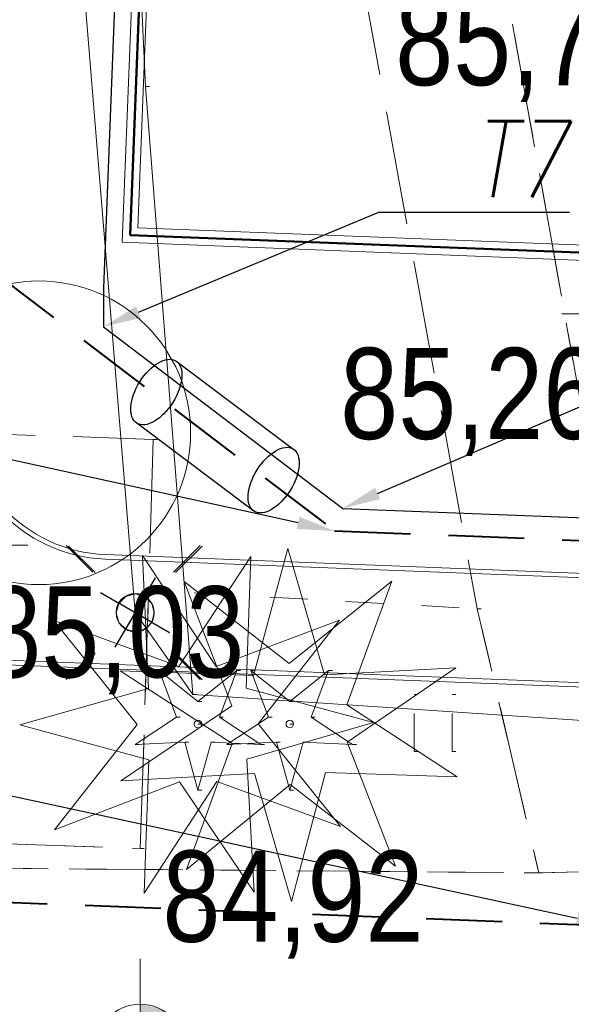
# Model space of a CAD drawing. Extents: x -198213 to 5540361, y 56395 to 5961443.
# Tile 14 of 76: x 5539570.36 to 5539577.63, y 5961316.53 to 5961329.5. Entities that reach past the tile are written whole.
import ezdxf
from ezdxf import colors
from ezdxf.entities.mleader import LeaderData, LeaderLine
from ezdxf.math import Vec2, Vec3

# ---------------------------------------------------------------- set-up
doc = ezdxf.new("R2010")
doc.units = 0
doc.header["$MEASUREMENT"] = 0
for name, pattern in [('Dashed', [564.444447, 282.222223, -282.222223]), ('KRESKOWAX2', [1.5, 1, -0.5]), ('L_0_03', [1, 0.5, -0.5]), ('L_0_04', [1.5, 1, -0.5]), ('L_0_06', [2, 1.5, -0.5]), ('Wipeout_Contour', [1000, 0, -1000])]:
    doc.linetypes.add(name, pattern=pattern)
for name, color, linetype, lineweight in [('$ IE KABEL NN', 1, 'KRESKOWAX2', 40), ('$ IE LIKWIDACJE', 1, 'Continuous', 30), ('$ IE RURY OSŁONOWE', 7, 'Continuous', 30), ('$ IE_OPISY', 7, 'Continuous', 25), ('$ MP studzienki teletechnika', 40, 'Dashed', 30), ('0_Nr_Pióra__7', 8, 'Continuous', 13), ('Arch balustrady_Nr_Pióra__86', 8, 'Continuous', 50), ('Arch drogi_Nr_Pióra__21', 8, 'Continuous', 9), ('Arch schody_Nr_Pióra__21', 8, 'Continuous', 9), ('Arch zieleń_Nr_Pióra__4', 8, 'Continuous', 9), ('chodnik_Nr_Pióra__7', 8, 'Continuous', 13), ('drzewo_iglaste_Nr_Pióra__7', 8, 'Continuous', 13), ('GES_UrzadzeniaSiecElektroenergetyczna_P_Nr_Pióra__7', 8, 'Continuous', 13), ('INWENT RZĘDNE_Nr_Pióra__21', 8, 'Continuous', 9), ('latarnia_Nr_Pióra__7', 8, 'Continuous', 13), ('obszar_utwardzony_Nr_Pióra__7', 8, 'Continuous', 13), ('plac_sportowy_Nr_Pióra__7', 8, 'Continuous', 13), ('przewod_elektroenergetyczny_podziemny_Nr_Pióra__7', 8, 'Continuous', 13), ('slup_przewodow_napowietrznych_Nr_Pióra__7', 8, 'Continuous', 13), ('trawnik_Nr_Pióra__7', 8, 'Continuous', 13)]:
    doc.layers.add(name, color=color, linetype=linetype, lineweight=lineweight)
doc.layers.add('GES_UrzadzeniaSiecElektroenergetyczna_P', color=8, linetype='Continuous')
doc.layers.add('INWENT RZĘDNE', color=8, linetype='Continuous')
doc.styles.add('1. Elektrobau_02.2024', font='romans.shx', dxfattribs={"width": 0.8, "oblique": 10})
doc.styles.add('GENERATED_STYLE_3', font='ARIALN.TTF')

# ---------------------------------------------------------------- blocks, each defined once
blk = doc.blocks.new('Koty wysokościowe_15', base_point=(-135133, 100251))
at = {"layer": 'INWENT RZĘDNE_Nr_Pióra__21', "linetype": 'Continuous'}
for points in [[(-135133, 100251), (-134533, 100251), (-134579, 100480), (-134709, 100675), (-134904, 100805), (-135133, 100851)], [(-135133, 100251), (-135733, 100251), (-135688, 100021), (-135557, 99826), (-135363, 99696), (-135133, 99651)]]:
    blk.add_hatch(color=256, dxfattribs=at).paths.add_polyline_path(points, flags=0)
for p, q in [((-135133, 99051), (-135133, 101451)), ((-136333, 100251), (-133933, 100251))]:
    blk.add_line(p, q, dxfattribs=at)
blk.add_circle((-135133, 100251), 600, dxfattribs=at)
at = {"layer": 'INWENT RZĘDNE_Nr_Pióra__21', "insert": (-139253, 98379), "char_height": 1200, "attachment_point": 7, "style": 'GENERATED_STYLE_3'}
blk.add_mtext('{85,26}', dxfattribs=at)
blk = doc.blocks.new('Koty wysokościowe_17', base_point=(-135336, 105438))
at = {"layer": 'INWENT RZĘDNE_Nr_Pióra__21', "linetype": 'Continuous'}
for points in [[(-135336, 105438), (-134736, 105438), (-134781, 105668), (-134911, 105862), (-135106, 105993), (-135336, 106038)], [(-135336, 105438), (-135936, 105438), (-135890, 105209), (-135760, 105014), (-135565, 104884), (-135336, 104838)]]:
    blk.add_hatch(color=256, dxfattribs=at).paths.add_polyline_path(points, flags=0)
for p, q in [((-135336, 104238), (-135336, 106638)), ((-136536, 105438), (-134136, 105438))]:
    blk.add_line(p, q, dxfattribs=at)
blk.add_circle((-135336, 105438), 600, dxfattribs=at)
at = {"layer": 'INWENT RZĘDNE_Nr_Pióra__21', "insert": (-138529, 103038), "char_height": 1200, "attachment_point": 7, "style": 'GENERATED_STYLE_3'}
blk.add_mtext('{85,73}', dxfattribs=at)
blk = doc.blocks.new('Koty wysokościowe_40', base_point=(-141889, 90554))
at = {"layer": 'INWENT RZĘDNE_Nr_Pióra__21', "linetype": 'Continuous'}
for points in [[(-141889, 90554), (-141289, 90554), (-141334, 90784), (-141464, 90979), (-141659, 91109), (-141889, 91154)], [(-141889, 90554), (-142489, 90554), (-142443, 90325), (-142313, 90130), (-142118, 90000), (-141889, 89954)]]:
    blk.add_hatch(color=256, dxfattribs=at).paths.add_polyline_path(points, flags=0)
for p, q in [((-141889, 89354), (-141889, 91754)), ((-143089, 90554), (-140689, 90554))]:
    blk.add_line(p, q, dxfattribs=at)
blk.add_circle((-141889, 90554), 600, dxfattribs=at)
at = {"layer": 'INWENT RZĘDNE_Nr_Pióra__21', "insert": (-141597, 91754), "char_height": 1200, "attachment_point": 7, "style": 'GENERATED_STYLE_3'}
blk.add_mtext('{84,92}', dxfattribs=at)
blk = doc.blocks.new('Koty wysokościowe_56', base_point=(-144570, 97203))
at = {"layer": 'INWENT RZĘDNE_Nr_Pióra__21', "linetype": 'Continuous'}
for points in [[(-144570, 97203), (-143970, 97203), (-144015, 97432), (-144145, 97627), (-144340, 97757), (-144570, 97803)], [(-144570, 97203), (-145170, 97203), (-145124, 96973), (-144994, 96778), (-144799, 96648), (-144570, 96603)]]:
    blk.add_hatch(color=256, dxfattribs=at).paths.add_polyline_path(points, flags=0)
for p, q in [((-144570, 96003), (-144570, 98403)), ((-145770, 97203), (-143370, 97203))]:
    blk.add_line(p, q, dxfattribs=at)
blk.add_circle((-144570, 97203), 600, dxfattribs=at)
at = {"layer": 'INWENT RZĘDNE_Nr_Pióra__21', "insert": (-143958, 95239), "char_height": 1200, "attachment_point": 7, "style": 'GENERATED_STYLE_3'}
blk.add_mtext('{85,03}', dxfattribs=at)

msp = doc.modelspace()

# ---------------------------------------------------------------- linework, layer by layer
at = {"layer": '$ IE KABEL NN'}
for points in [[(5539570.009, 5961326.179), (5539574.511, 5961322.766)], [(5539574.511, 5961322.766), (5539597.605, 5961321.859)], [(5539578.216, 5961317.554), (5539547.23, 5961318.774)]]:
    msp.add_lwpolyline(points, dxfattribs=at)
at = {"layer": '$ IE RURY OSŁONOWE'}
for points in [[(5539572.417, 5961325.005), (5539573.973, 5961323.838)], [(5539573.448, 5961323.025), (5539571.904, 5961324.184)]]:
    msp.add_lwpolyline(points, dxfattribs=at)
for centre in [(5539572.161, 5961324.594), (5539573.707, 5961323.434)]:
    msp.add_ellipse(centre, major_axis=(0.257, 0.41), ratio=0.529412, dxfattribs=at)
at = {"layer": '$ MP studzienki teletechnika'}
msp.add_lwpolyline([(5539572.312, 5961347.692), (5539571.463, 5961325.968), (5539571.463, 5961325.454), (5539574.617, 5961323.062), (5539598.384, 5961322.131), (5539598.384, 5961322.131)], dxfattribs=at)
at = {"layer": '0_Nr_Pióra__7', "linetype": 'Continuous'}
for p, q in [((5539572.02, 5961328.62), (5539572.07, 5961328.62)), ((5539572.12, 5961323.97), (5539572.17, 5961323.97)), ((5539576.39, 5961321.74), (5539576.44, 5961321.74)), ((5539572.198, 5961320.926), (5539572.248, 5961320.926)), ((5539573.222, 5961320.926), (5539573.272, 5961320.926)), ((5539573.408, 5961320.926), (5539573.458, 5961320.926)), ((5539574.432, 5961320.926), (5539574.482, 5961320.926)), ((5539572.64, 5961320.61), (5539572.69, 5961320.61)), ((5539575.559, 5961320.609), (5539575.609, 5961320.609)), ((5539576.059, 5961320.609), (5539576.109, 5961320.609)), ((5539572.71, 5961320.519), (5539572.76, 5961320.519)), ((5539573.92, 5961320.519), (5539573.97, 5961320.519)), ((5539572.427, 5961320.313), (5539572.477, 5961320.313)), ((5539572.71, 5961320.22), (5539572.76, 5961320.22)), ((5539572.993, 5961320.313), (5539573.043, 5961320.313)), ((5539573.637, 5961320.313), (5539573.687, 5961320.313)), ((5539573.92, 5961320.22), (5539573.97, 5961320.22)), ((5539574.203, 5961320.313), (5539574.253, 5961320.313)), ((5539572.535, 5961319.98), (5539572.585, 5961319.98)), ((5539572.885, 5961319.98), (5539572.935, 5961319.98)), ((5539573.745, 5961319.98), (5539573.795, 5961319.98)), ((5539574.095, 5961319.98), (5539574.145, 5961319.98)), ((5539571.882, 5961319.952), (5539571.932, 5961319.952)), ((5539573.092, 5961319.952), (5539573.142, 5961319.952)), ((5539573.538, 5961319.952), (5539573.588, 5961319.952)), ((5539574.748, 5961319.952), (5539574.798, 5961319.952)), ((5539575.559, 5961319.859), (5539575.609, 5961319.859)), ((5539576.059, 5961319.859), (5539576.109, 5961319.859)), ((5539572.71, 5961319.35), (5539572.76, 5961319.35)), ((5539573.92, 5961319.35), (5539573.97, 5961319.35)), ((5539571.95, 5961318.58), (5539572, 5961318.58)), ((5539577.2, 5961318.26), (5539577.25, 5961318.26))]:
    msp.add_line(p, q, dxfattribs=at)
at = {"layer": 'Arch balustrady_Nr_Pióra__86', "linetype": 'Continuous'}
for p, q in [((5539571.992, 5961331.189), (5539571.816, 5961326.663)), ((5539571.816, 5961326.663), (5539579.06, 5961326.38))]:
    msp.add_line(p, q, dxfattribs=at)
at = {"layer": 'Arch drogi_Nr_Pióra__21', "linetype": 'Continuous'}
for p, q in [((5539578.637, 5961320.672), (5539569.584, 5961321.026)), ((5539578.699, 5961320.729), (5539569.586, 5961321.086))]:
    msp.add_line(p, q, dxfattribs=at)
for radius in [2, 1.94]:
    msp.add_arc((5539571.567, 5961324.391), radius, 177.7616, 267.7616, dxfattribs=at)
at = {"layer": 'Arch schody_Nr_Pióra__21', "linetype": 'Continuous'}
for p, q in [((5539571.893, 5961331.193), (5539571.712, 5961326.567)), ((5539572.092, 5961331.185), (5539571.919, 5961326.759)), ((5539579.064, 5961326.479), (5539571.919, 5961326.759)), ((5539579.056, 5961326.28), (5539571.712, 5961326.567))]:
    msp.add_line(p, q, dxfattribs=at)
at = {"layer": 'Arch zieleń_Nr_Pióra__4', "linetype": 'Continuous'}
for p, q in [((5539572.456, 5961320.977), (5539573.408, 5961322.427)), ((5539573.346, 5961320.693), (5539573.408, 5961322.427)), ((5539573.442, 5961320.86), (5539573.893, 5961322.535)), ((5539574.376, 5961320.869), (5539573.893, 5961322.535)), ((5539573.911, 5961321.016), (5539572.529, 5961322.1)), ((5539573.155, 5961320.46), (5539572.529, 5961322.1)), ((5539573.911, 5961321.016), (5539575.263, 5961322.103)), ((5539574.671, 5961320.472), (5539575.263, 5961322.103)), ((5539572.95, 5961320.979), (5539574.574, 5961321.588)), ((5539573.502, 5961320.224), (5539574.574, 5961321.588)), ((5539573.442, 5961320.86), (5539571.686, 5961320.921)), ((5539573.159, 5961319.966), (5539571.686, 5961320.921)), ((5539574.376, 5961320.869), (5539576.108, 5961320.963)), ((5539574.676, 5961319.983), (5539576.108, 5961320.963)), ((5539572.059, 5961320.687), (5539570.36, 5961320.208)), ((5539573.346, 5961320.693), (5539575.021, 5961320.241)), ((5539573.155, 5961320.46), (5539571.692, 5961319.474)), ((5539574.671, 5961320.472), (5539576.125, 5961319.527)), ((5539573.354, 5961319.758), (5539575.021, 5961320.241)), ((5539573.502, 5961320.224), (5539574.588, 5961318.872)), ((5539572.063, 5961319.748), (5539570.36, 5961320.208)), ((5539571.908, 5961320.216), (5539570.818, 5961318.828)), ((5539573.159, 5961319.966), (5539572.558, 5961318.306)), ((5539574.676, 5961319.983), (5539575.315, 5961318.347)), ((5539572.063, 5961319.748), (5539572, 5961317.992)), ((5539573.354, 5961319.758), (5539573.449, 5961318.005)), ((5539573.453, 5961319.569), (5539571.692, 5961319.474)), ((5539573.453, 5961319.569), (5539573.942, 5961317.882)), ((5539574.391, 5961319.58), (5539573.942, 5961317.882)), ((5539574.391, 5961319.58), (5539576.125, 5961319.527)), ((5539572.465, 5961319.46), (5539570.818, 5961318.828)), ((5539572.957, 5961319.464), (5539572, 5961317.992)), ((5539572.465, 5961319.46), (5539573.449, 5961318.005)), ((5539572.957, 5961319.464), (5539574.588, 5961318.872)), ((5539573.925, 5961319.422), (5539572.558, 5961318.306)), ((5539573.925, 5961319.422), (5539575.315, 5961318.347))]:
    msp.add_line(p, q, dxfattribs=at)
msp.add_circle((5539570.613, 5961324.058), 2, dxfattribs=at)
at = {"layer": 'drzewo_iglaste_Nr_Pióra__7', "linetype": 'Continuous', "flags": 128}
for points in [[(5539572.427, 5961320.313), (5539572.198, 5961320.926)], [(5539572.198, 5961320.926), (5539572.71, 5961320.519)], [(5539572.71, 5961320.519), (5539573.222, 5961320.926)], [(5539573.222, 5961320.926), (5539572.993, 5961320.313)], [(5539573.637, 5961320.313), (5539573.408, 5961320.926)], [(5539573.408, 5961320.926), (5539573.92, 5961320.519)], [(5539573.92, 5961320.519), (5539574.432, 5961320.926)], [(5539574.432, 5961320.926), (5539574.203, 5961320.313)], [(5539571.882, 5961319.952), (5539572.427, 5961320.313)], [(5539572.993, 5961320.313), (5539573.538, 5961319.952)], [(5539573.092, 5961319.952), (5539573.637, 5961320.313)], [(5539574.203, 5961320.313), (5539574.748, 5961319.952)], [(5539572.535, 5961319.98), (5539571.882, 5961319.952)], [(5539572.71, 5961319.35), (5539572.535, 5961319.98)], [(5539572.885, 5961319.98), (5539572.71, 5961319.35)], [(5539573.538, 5961319.952), (5539572.885, 5961319.98)], [(5539573.745, 5961319.98), (5539573.092, 5961319.952)], [(5539573.92, 5961319.35), (5539573.745, 5961319.98)], [(5539574.095, 5961319.98), (5539573.92, 5961319.35)], [(5539574.748, 5961319.952), (5539574.095, 5961319.98)]]:
    msp.add_lwpolyline(points, dxfattribs=at)
at = {"layer": 'drzewo_iglaste_Nr_Pióra__7', "linetype": 'Continuous'}
for centre in [(5539572.71, 5961320.22), (5539573.92, 5961320.22)]:
    msp.add_circle(centre, 0.05, dxfattribs=at)
at = {"layer": 'GES_UrzadzeniaSiecElektroenergetyczna_P_Nr_Pióra__7', "linetype": 'Continuous', "flags": 128}
for points in [[(5539571.353, 5961322.215), (5539571.003, 5961322.565)], [(5539572.763, 5961322.565), (5539572.413, 5961322.215)], [(5539571.013, 5961320.815), (5539571.353, 5961321.155)], [(5539572.413, 5961321.155), (5539572.763, 5961320.805)]]:
    msp.add_lwpolyline(points, dxfattribs=at)
at = {"layer": 'latarnia_Nr_Pióra__7', "color": 0, "linetype": 'Continuous', "flags": 128}
for points in [[(5539571.325, 5961322.221), (5539570.972, 5961322.574)], [(5539572.386, 5961322.221), (5539572.739, 5961322.574)], [(5539571.325, 5961321.16), (5539570.972, 5961320.807)], [(5539572.386, 5961321.16), (5539572.739, 5961320.807)]]:
    msp.add_lwpolyline(points, dxfattribs=at)
at = {"layer": 'plac_sportowy_Nr_Pióra__7', "linetype": 'L_0_04', "flags": 128}
msp.add_lwpolyline([(5539547.69, 5961311.76), (5539547.85, 5961313.02), (5539548.08, 5961317.05), (5539548.19, 5961318.69), (5539553.96, 5961318.57), (5539566.63, 5961318.35), (5539577.2, 5961318.26), (5539578.89, 5961318.3), (5539589.29, 5961318.26), (5539587.6, 5961310.7), (5539586.41, 5961297.98), (5539585.4, 5961283.36), (5539561.05, 5961283.75), (5539545.65, 5961284.02), (5539546.4, 5961294.88), (5539546.9, 5961301.69), (5539547.46, 5961306.59)], close=True, dxfattribs=at)
at = {"layer": 'trawnik_Nr_Pióra__7', "linetype": 'L_0_03', "flags": 128}
msp.add_lwpolyline([(5539577.652, 5961325.012), (5539575.85, 5961335.03), (5539573.9, 5961345.78), (5539579.782, 5961345.734), (5539579.075, 5961326.014), (5539592.6, 5961325.48), (5539592.445, 5961324.71)], close=True, dxfattribs=at)
for points in [[(5539575.559, 5961319.859), (5539575.559, 5961320.609)], [(5539576.059, 5961319.859), (5539576.059, 5961320.609)]]:
    msp.add_lwpolyline(points, dxfattribs=at)

# ---------------------------------------------------------------- block references
at = {"layer": 'INWENT RZĘDNE', "xscale": 0.001, "yscale": 0.001, "zscale": 0.001}
for name, p in [('Koty wysokościowe_17', (5539578.502, 5961330.813)), ('Koty wysokościowe_15', (5539578.704, 5961325.625)), ('Koty wysokościowe_40', (5539571.949, 5961315.929))]:
    msp.add_blockref(name, p, dxfattribs=at)

# ---------------------------------------------------------------- leaders
at = {"layer": '$ IE_OPISY'}
ml = msp.add_multileader_mtext('Standard', dxfattribs=at)
ml.set_content('E11', color=7, style='1. Elektrobau_02.2024')
ml.set_leader_properties(linetype='ByLayer', lineweight=-1)
ml.build(insert=Vec2(0, 0))
ml.multileader.update_dxf_attribs({"text_left_attachment_type": 6, "text_right_attachment_type": 6, "dogleg_length": 1.152, "arrow_head_size": 0.5})
ctx = ml.context
ctx.base_point, ctx.char_height, ctx.arrow_head_size, ctx.landing_gap_size, ctx.plane_origin = Vec3(5539520.483, 5961333.851), 1, 0.5, 0.09, Vec3(5539570.965, 5961177.542)
ctx.left_attachment, ctx.right_attachment, ctx.text_align_type, ctx.attachment_type = 6, 6, 2, 2
notes = []
notes.append((ctx, [(0, (1, 1, 0), (5539523.983, 5961333.851), (-1, 0), 1.152, [(0, [(5539574.517, 5961322.763)], 0, [])])]))
ctx.mtext.insert, ctx.mtext.width, ctx.mtext.alignment, ctx.mtext.flow_direction = Vec3(5539522.741, 5961335.051), 1.43336, 3, 5
ml = msp.add_multileader_mtext('Standard', dxfattribs=at)
ml.set_content('T7', color=7, style='1. Elektrobau_02.2024')
ml.set_leader_properties(linetype='ByLayer', lineweight=-1)
ml.build(insert=Vec2(0, 0))
ml.multileader.update_dxf_attribs({"text_left_attachment_type": 6, "text_right_attachment_type": 6, "dogleg_length": 1.152, "arrow_head_size": 0.5})
ctx = ml.context
ctx.base_point, ctx.char_height, ctx.arrow_head_size, ctx.landing_gap_size, ctx.plane_origin = Vec3(5539576.245, 5961326.962), 1, 0.5, 0.09, Vec3(5539600.676, 5961174.668)
ctx.left_attachment, ctx.right_attachment, ctx.text_align_type, ctx.attachment_type = 6, 6, 2, 2
notes.append((ctx, [(0, (1, 1, 0), (5539575.093, 5961326.962), (1, 0), 1.152, [(0, [(5539571.463, 5961325.454)], 0, [])])]))
ctx.mtext.insert, ctx.mtext.width, ctx.mtext.alignment, ctx.mtext.flow_direction = Vec3(5539577.554, 5961328.162), 1.43336, 3, 5
ml = msp.add_multileader_mtext('Standard', dxfattribs=at)
ml.set_content('T6', color=7, style='1. Elektrobau_02.2024')
ml.set_leader_properties(linetype='ByLayer', lineweight=-1)
ml.build(insert=Vec2(0, 0))
ml.multileader.update_dxf_attribs({"text_left_attachment_type": 6, "text_right_attachment_type": 6, "dogleg_length": 1.152, "arrow_head_size": 0.5})
ctx = ml.context
ctx.base_point, ctx.char_height, ctx.arrow_head_size, ctx.landing_gap_size, ctx.plane_origin = Vec3(5539579.291, 5961324.571), 1, 0.5, 0.09, Vec3(5539603.722, 5961172.276)
ctx.left_attachment, ctx.right_attachment, ctx.text_align_type, ctx.attachment_type = 6, 6, 2, 2
notes.append((ctx, [(0, (1, 1, 0), (5539578.139, 5961324.571), (1, 0), 1.152, [(0, [(5539574.617, 5961323.062)], 0, [])])]))
ctx.mtext.insert, ctx.mtext.width, ctx.mtext.alignment, ctx.mtext.flow_direction = Vec3(5539580.537, 5961325.771), 1.43336, 3, 5
for ctx, leaders in notes:
    for number, flags, end, landing, length, lines in leaders:
        leader = LeaderData()
        leader.index, (leader.has_last_leader_line, leader.has_dogleg_vector, leader.attachment_direction) = number, flags
        leader.last_leader_point, leader.dogleg_vector, leader.dogleg_length = Vec3(end), Vec3(landing), length
        for number, points, colour, breaks in lines:
            line = LeaderLine()
            line.index, line.vertices, line.color, line.breaks = number, Vec3.list(points), colors.encode_raw_color(colour), breaks
            leader.lines.append(line)
        ctx.leaders.append(leader)

# ---------------------------------------------------------------- wipeouts: each hides what was drawn before it
at = {"color": 254, "linetype": 'Wipeout_Contour', "lineweight": 0, "ltscale": 2058507.19183936}
msp.add_wipeout([(5539571.883, 5961321.435), (5539572.008, 5961321.469), (5539572.1, 5961321.56), (5539572.133, 5961321.685), (5539572.1, 5961321.81), (5539572.008, 5961321.902), (5539571.883, 5961321.935), (5539571.758, 5961321.902), (5539571.667, 5961321.81), (5539571.633, 5961321.685), (5539571.667, 5961321.56), (5539571.758, 5961321.469)], dxfattribs=at).dxf.layer = 'GES_UrzadzeniaSiecElektroenergetyczna_P'

# ---------------------------------------------------------------- next in the draw order: linework, layer by layer
at = {"layer": '$ IE KABEL NN'}
msp.add_lwpolyline([(5539570.009, 5961326.179), (5539574.511, 5961322.766), (5539597.682, 5961321.859), (5539602.061, 5961325.81)], dxfattribs=at)
at = {"layer": '$ IE LIKWIDACJE', "linetype": 'ByBlock'}
for p, q in [((5539572.145, 5961322.146), (5539571.615, 5961321.234)), ((5539571.424, 5961321.955), (5539572.336, 5961321.425))]:
    msp.add_line(p, q, dxfattribs=at)
at = {"layer": '0_Nr_Pióra__7', "linetype": 'Continuous'}
for p, q in [((5539572.06, 5961321.98), (5539572.11, 5961321.98)), ((5539571.88, 5961321.69), (5539571.93, 5961321.69)), ((5539571.88, 5961321.69), (5539571.93, 5961321.69)), ((5539571.88, 5961321.69), (5539571.93, 5961321.69))]:
    msp.add_line(p, q, dxfattribs=at)
at = {"layer": 'Arch drogi_Nr_Pióra__21', "linetype": 'Continuous'}
for p, q in [((5539596.432, 5961321.477), (5539571.491, 5961322.452)), ((5539596.429, 5961321.417), (5539571.488, 5961322.392))]:
    msp.add_line(p, q, dxfattribs=at)
at = {"layer": 'Arch zieleń_Nr_Pióra__4', "linetype": 'Continuous'}
for p, q in [((5539572.95, 5961320.979), (5539571.977, 5961322.441)), ((5539572.059, 5961320.687), (5539571.977, 5961322.441)), ((5539572.456, 5961320.977), (5539570.808, 5961321.585)), ((5539571.908, 5961320.216), (5539570.808, 5961321.585))]:
    msp.add_line(p, q, dxfattribs=at)
at = {"layer": 'chodnik_Nr_Pióra__7', "linetype": 'L_0_06', "flags": 128}
msp.add_lwpolyline([(5539573.85, 5961350.515), (5539573.48, 5961350.53), (5539573.4, 5961348.41), (5539573.779, 5961348.407), (5539573.76, 5961348.04), (5539579.85, 5961347.77), (5539579.782, 5961345.734), (5539573.9, 5961345.78), (5539575.85, 5961335.03), (5539577.75, 5961324.47), (5539591.47, 5961324.05), (5539596.39, 5961323.97), (5539596.46, 5961321.44), (5539596.5, 5961317.73), (5539595.14, 5961308.47), (5539594.22, 5961302.65), (5539593.77, 5961299.63), (5539593.49, 5961296), (5539591.99, 5961287.81), (5539591.61, 5961282.43), (5539589.13, 5961281.94), (5539589.56, 5961284.8), (5539591.9, 5961299.58), (5539594.42, 5961317.48), (5539594.72, 5961320.57), (5539594.65, 5961322.11), (5539590.73, 5961322.16), (5539578.09, 5961322.67), (5539578.89, 5961318.3), (5539577.2, 5961318.26), (5539576.39, 5961321.74), (5539574.24, 5961333.51), (5539573.16, 5961338.51), (5539571.77, 5961345.69), (5539570.5, 5961345.62), (5539570.5, 5961351.67), (5539570.52, 5961352.22), (5539573.55, 5961351.9), (5539573.87, 5961350.93)], close=True, dxfattribs=at)
at = {"layer": 'GES_UrzadzeniaSiecElektroenergetyczna_P_Nr_Pióra__7', "linetype": 'Continuous'}
msp.add_line((5539571.883, 5961321.685), (5539571.933, 5961321.685), dxfattribs=at)
at = {"layer": 'GES_UrzadzeniaSiecElektroenergetyczna_P_Nr_Pióra__7', "linetype": 'Continuous', "flags": 128}
msp.add_lwpolyline([(5539571.883, 5961321.435), (5539572.008, 5961321.469), (5539572.1, 5961321.56), (5539572.133, 5961321.685), (5539572.1, 5961321.81), (5539572.008, 5961321.902), (5539571.883, 5961321.935), (5539571.758, 5961321.902), (5539571.667, 5961321.81), (5539571.633, 5961321.685), (5539571.667, 5961321.56), (5539571.758, 5961321.469)], close=True, dxfattribs=at)
at = {"layer": 'GES_UrzadzeniaSiecElektroenergetyczna_P_Nr_Pióra__7', "linetype": 'Continuous'}
msp.add_circle((5539571.883, 5961321.685), 0.25, dxfattribs=at)
at = {"layer": 'latarnia_Nr_Pióra__7', "linetype": 'Continuous'}
msp.add_circle((5539571.88, 5961321.69), 0.25, dxfattribs=at)
at = {"layer": 'obszar_utwardzony_Nr_Pióra__7', "linetype": 'L_0_06', "flags": 128}
msp.add_lwpolyline([(5539572.12, 5961323.97), (5539572.06, 5961321.98), (5539571.95, 5961318.58), (5539567.74, 5961318.73), (5539567.95, 5961322.21), (5539568.06, 5961324.11)], close=True, dxfattribs=at)
at = {"layer": 'przewod_elektroenergetyczny_podziemny_Nr_Pióra__7', "linetype": 'Continuous', "flags": 128}
for points in [[(5539570.99, 5961351.55), (5539569.42, 5961351.65), (5539571.88, 5961321.69), (5539572.64, 5961320.61), (5539591.67, 5961319.34), (5539590.26, 5961315.44), (5539589.49, 5961303.7), (5539588.75, 5961294.23), (5539590.71, 5961282.36)], [(5539572.64, 5961320.61), (5539572.02, 5961328.62), (5539571.2, 5961346.08)]]:
    msp.add_lwpolyline(points, dxfattribs=at)
at = {"layer": 'slup_przewodow_napowietrznych_Nr_Pióra__7', "color": 0, "linetype": 'Continuous'}
msp.add_circle((5539571.88, 5961321.69), 0.25, dxfattribs=at)
at = {"layer": 'trawnik_Nr_Pióra__7', "linetype": 'L_0_03', "flags": 128}
msp.add_lwpolyline([(5539566.63, 5961318.35), (5539553.96, 5961318.57), (5539554.96, 5961323.07), (5539567.95, 5961322.21), (5539567.74, 5961318.73), (5539571.95, 5961318.58), (5539572.06, 5961321.98), (5539576.39, 5961321.74), (5539577.2, 5961318.26)], close=True, dxfattribs=at)

# ---------------------------------------------------------------- next in the draw order: block references
at = {"layer": 'INWENT RZĘDNE', "xscale": 0.001, "yscale": 0.001, "zscale": 0.001}
msp.add_blockref('Koty wysokościowe_56', (5539569.268, 5961322.577), dxfattribs=at)

# ---------------------------------------------------------------- next in the draw order: leaders
at = {"layer": '$ IE_OPISY'}
ml = msp.add_multileader_mtext('Standard', dxfattribs=at)
ml.set_content('E13', color=7, style='1. Elektrobau_02.2024')
ml.set_leader_properties(linetype='ByLayer', lineweight=-1)
ml.build(insert=Vec2(0, 0))
ml.multileader.update_dxf_attribs({"text_left_attachment_type": 6, "text_right_attachment_type": 6, "dogleg_length": 1.152, "arrow_head_size": 0.5})
ctx = ml.context
ctx.base_point, ctx.char_height, ctx.arrow_head_size, ctx.landing_gap_size, ctx.plane_origin = Vec3(5539520.184, 5961329.327), 1, 0.5, 0.09, Vec3(5539574.644, 5961172.33)
ctx.left_attachment, ctx.right_attachment, ctx.text_align_type, ctx.attachment_type = 6, 6, 2, 2
notes = []
notes.append((ctx, [(0, (1, 1, 0), (5539523.742, 5961329.327), (-1, 0), 1.152, [(0, [(5539578.196, 5961317.551)], 0, [])])]))
ctx.mtext.insert, ctx.mtext.width, ctx.mtext.alignment, ctx.mtext.flow_direction = Vec3(5539522.5, 5961330.527), 1.43336, 3, 5
for ctx, leaders in notes:
    for number, flags, end, landing, length, lines in leaders:
        leader = LeaderData()
        leader.index, (leader.has_last_leader_line, leader.has_dogleg_vector, leader.attachment_direction) = number, flags
        leader.last_leader_point, leader.dogleg_vector, leader.dogleg_length = Vec3(end), Vec3(landing), length
        for number, points, colour, breaks in lines:
            line = LeaderLine()
            line.index, line.vertices, line.color, line.breaks = number, Vec3.list(points), colors.encode_raw_color(colour), breaks
            leader.lines.append(line)
        ctx.leaders.append(leader)

doc.saveas('drawing.dxf')
